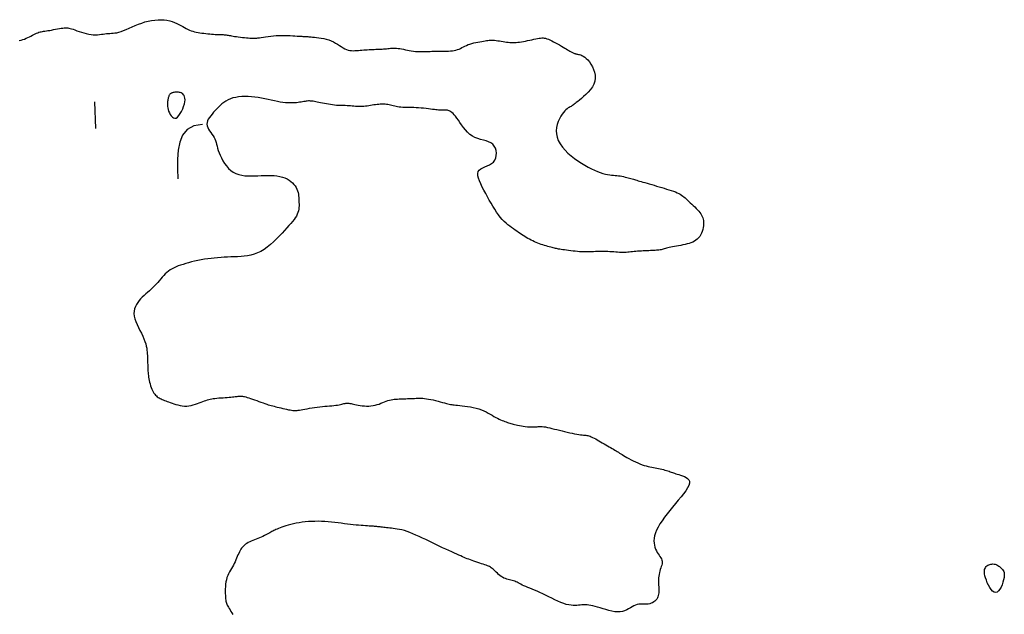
# Model space of a CAD drawing. Header units: millimetres. Extents: x 32690613 to 32693367, y 5343692 to 5344708.
# Tile 9 of 256: x 32692258 to 32692295, y 5343719 to 5343741. Entities that reach past the tile are written whole.
import ezdxf

# ---------------------------------------------------------------- set-up
doc = ezdxf.new("R2010")
doc.units = ezdxf.units.MM
doc.header["$LTSCALE"] = 20
doc.layers.add('02-DGM_HL_495.00', color=142, linetype='Continuous')

msp = doc.modelspace()

# ---------------------------------------------------------------- linework, layer by layer
at = {"layer": '02-DGM_HL_495.00', "elevation": 495, "flags": 128}
for points in [[(32692258.341, 5343740.645), (32692258.41, 5343740.659), (32692258.476, 5343740.677), (32692258.54, 5343740.7), (32692258.602, 5343740.725), (32692258.663, 5343740.752), (32692258.722, 5343740.78), (32692258.779, 5343740.809), (32692258.835, 5343740.838), (32692258.888, 5343740.866), (32692258.94, 5343740.892), (32692258.989, 5343740.915), (32692259.036, 5343740.935), (32692259.08, 5343740.951), (32692259.124, 5343740.964), (32692259.167, 5343740.974), (32692259.21, 5343740.982), (32692259.256, 5343740.99), (32692259.306, 5343740.997), (32692259.359, 5343741.004), (32692259.418, 5343741.013), (32692259.483, 5343741.024), (32692259.553, 5343741.036), (32692259.626, 5343741.05), (32692259.7, 5343741.063), (32692259.774, 5343741.077), (32692259.845, 5343741.089), (32692259.912, 5343741.1), (32692259.972, 5343741.109), (32692260.025, 5343741.115), (32692260.073, 5343741.118), (32692260.117, 5343741.118), (32692260.16, 5343741.115), (32692260.203, 5343741.108), (32692260.249, 5343741.097), (32692260.301, 5343741.082), (32692260.36, 5343741.062), (32692260.428, 5343741.038), (32692260.504, 5343741.011), (32692260.586, 5343740.982), (32692260.672, 5343740.954), (32692260.762, 5343740.926), (32692260.852, 5343740.901), (32692260.942, 5343740.881), (32692261.03, 5343740.867), (32692261.114, 5343740.859), (32692261.195, 5343740.858), (32692261.272, 5343740.861), (32692261.346, 5343740.868), (32692261.417, 5343740.877), (32692261.486, 5343740.887), (32692261.551, 5343740.896), (32692261.615, 5343740.903), (32692261.676, 5343740.908), (32692261.737, 5343740.911), (32692261.798, 5343740.914), (32692261.861, 5343740.918), (32692261.928, 5343740.925), (32692261.999, 5343740.937), (32692262.076, 5343740.956), (32692262.16, 5343740.981), (32692262.252, 5343741.016), (32692262.352, 5343741.058), (32692262.458, 5343741.104), (32692262.57, 5343741.154), (32692262.686, 5343741.204), (32692262.806, 5343741.253), (32692262.928, 5343741.298), (32692263.051, 5343741.338), (32692263.175, 5343741.37), (32692263.298, 5343741.395), (32692263.42, 5343741.411), (32692263.539, 5343741.421), (32692263.655, 5343741.422), (32692263.767, 5343741.417), (32692263.875, 5343741.404), (32692263.976, 5343741.383), (32692264.071, 5343741.356), (32692264.16, 5343741.323), (32692264.243, 5343741.286), (32692264.322, 5343741.246), (32692264.396, 5343741.205), (32692264.467, 5343741.164), (32692264.534, 5343741.125), (32692264.599, 5343741.09), (32692264.662, 5343741.059), (32692264.724, 5343741.033), (32692264.785, 5343741.01), (32692264.846, 5343740.99), (32692264.908, 5343740.974), (32692264.972, 5343740.959), (32692265.037, 5343740.947), (32692265.106, 5343740.935), (32692265.177, 5343740.924), (32692265.251, 5343740.914), (32692265.326, 5343740.905), (32692265.401, 5343740.896), (32692265.476, 5343740.889), (32692265.548, 5343740.882), (32692265.617, 5343740.877), (32692265.683, 5343740.873), (32692265.743, 5343740.87), (32692265.798, 5343740.868), (32692265.849, 5343740.867), (32692265.897, 5343740.866), (32692265.941, 5343740.864), (32692265.982, 5343740.863), (32692266.021, 5343740.861), (32692266.058, 5343740.858), (32692266.095, 5343740.853), (32692266.131, 5343740.848), (32692266.168, 5343740.841), (32692266.207, 5343740.833), (32692266.25, 5343740.825), (32692266.297, 5343740.816), (32692266.349, 5343740.807), (32692266.408, 5343740.798), (32692266.475, 5343740.788), (32692266.547, 5343740.779), (32692266.622, 5343740.77), (32692266.699, 5343740.761), (32692266.775, 5343740.753), (32692266.848, 5343740.746), (32692266.916, 5343740.74), (32692266.977, 5343740.735), (32692267.028, 5343740.731), (32692267.073, 5343740.728), (32692267.113, 5343740.728), (32692267.152, 5343740.728), (32692267.191, 5343740.731), (32692267.234, 5343740.735), (32692267.282, 5343740.741), (32692267.339, 5343740.749), (32692267.407, 5343740.759), (32692267.484, 5343740.77), (32692267.57, 5343740.783), (32692267.662, 5343740.795), (32692267.76, 5343740.807), (32692267.863, 5343740.817), (32692267.968, 5343740.826), (32692268.075, 5343740.831), (32692268.182, 5343740.834), (32692268.287, 5343740.834), (32692268.39, 5343740.831), (32692268.489, 5343740.827), (32692268.582, 5343740.822), (32692268.669, 5343740.817), (32692268.746, 5343740.811), (32692268.814, 5343740.807), (32692268.872, 5343740.803), (32692268.919, 5343740.8), (32692268.958, 5343740.798), (32692268.99, 5343740.797), (32692269.016, 5343740.797), (32692269.038, 5343740.796), (32692269.057, 5343740.796), (32692269.074, 5343740.796), (32692269.091, 5343740.795), (32692269.109, 5343740.794), (32692269.13, 5343740.793), (32692269.155, 5343740.79), (32692269.186, 5343740.787), (32692269.224, 5343740.784), (32692269.271, 5343740.779), (32692269.328, 5343740.773), (32692269.396, 5343740.766), (32692269.474, 5343740.757), (32692269.56, 5343740.745), (32692269.65, 5343740.731), (32692269.744, 5343740.713), (32692269.839, 5343740.69), (32692269.932, 5343740.663), (32692270.022, 5343740.63), (32692270.106, 5343740.592), (32692270.186, 5343740.549), (32692270.262, 5343740.504), (32692270.333, 5343740.459), (32692270.402, 5343740.414), (32692270.469, 5343740.373), (32692270.533, 5343740.337), (32692270.597, 5343740.308), (32692270.661, 5343740.286), (32692270.724, 5343740.273), (32692270.787, 5343740.265), (32692270.85, 5343740.263), (32692270.914, 5343740.265), (32692270.978, 5343740.269), (32692271.043, 5343740.275), (32692271.108, 5343740.281), (32692271.174, 5343740.287), (32692271.241, 5343740.292), (32692271.308, 5343740.296), (32692271.375, 5343740.3), (32692271.441, 5343740.303), (32692271.507, 5343740.306), (32692271.572, 5343740.309), (32692271.635, 5343740.311), (32692271.697, 5343740.314), (32692271.757, 5343740.316), (32692271.815, 5343740.319), (32692271.872, 5343740.321), (32692271.928, 5343740.324), (32692271.983, 5343740.328), (32692272.037, 5343740.332), (32692272.09, 5343740.336), (32692272.142, 5343740.341), (32692272.194, 5343740.347), (32692272.247, 5343740.351), (32692272.3, 5343740.355), (32692272.354, 5343740.357), (32692272.411, 5343740.358), (32692272.469, 5343740.355), (32692272.53, 5343740.35), (32692272.595, 5343740.341), (32692272.662, 5343740.329), (32692272.732, 5343740.315), (32692272.803, 5343740.3), (32692272.877, 5343740.285), (32692272.951, 5343740.27), (32692273.026, 5343740.257), (32692273.102, 5343740.246), (32692273.177, 5343740.238), (32692273.252, 5343740.233), (32692273.326, 5343740.23), (32692273.398, 5343740.229), (32692273.469, 5343740.229), (32692273.538, 5343740.23), (32692273.605, 5343740.232), (32692273.669, 5343740.235), (32692273.73, 5343740.237), (32692273.789, 5343740.239), (32692273.846, 5343740.241), (32692273.903, 5343740.243), (32692273.96, 5343740.245), (32692274.019, 5343740.246), (32692274.079, 5343740.246), (32692274.143, 5343740.246), (32692274.21, 5343740.246), (32692274.279, 5343740.246), (32692274.351, 5343740.246), (32692274.423, 5343740.249), (32692274.495, 5343740.253), (32692274.565, 5343740.259), (32692274.632, 5343740.27), (32692274.697, 5343740.284), (32692274.756, 5343740.303), (32692274.813, 5343740.325), (32692274.867, 5343740.35), (32692274.921, 5343740.378), (32692274.975, 5343740.406), (32692275.031, 5343740.435), (32692275.09, 5343740.462), (32692275.153, 5343740.488), (32692275.222, 5343740.512), (32692275.295, 5343740.533), (32692275.37, 5343740.552), (32692275.446, 5343740.569), (32692275.522, 5343740.585), (32692275.596, 5343740.598), (32692275.667, 5343740.61), (32692275.732, 5343740.621), (32692275.791, 5343740.631), (32692275.845, 5343740.639), (32692275.895, 5343740.646), (32692275.943, 5343740.651), (32692275.99, 5343740.654), (32692276.037, 5343740.656), (32692276.087, 5343740.654), (32692276.14, 5343740.651), (32692276.198, 5343740.645), (32692276.26, 5343740.636), (32692276.325, 5343740.626), (32692276.392, 5343740.616), (32692276.46, 5343740.605), (32692276.527, 5343740.594), (32692276.594, 5343740.585), (32692276.658, 5343740.577), (32692276.719, 5343740.571), (32692276.779, 5343740.568), (32692276.837, 5343740.566), (32692276.895, 5343740.567), (32692276.954, 5343740.571), (32692277.016, 5343740.577), (32692277.08, 5343740.585), (32692277.149, 5343740.596), (32692277.223, 5343740.609), (32692277.301, 5343740.625), (32692277.38, 5343740.641), (32692277.461, 5343740.658), (32692277.54, 5343740.675), (32692277.616, 5343740.692), (32692277.688, 5343740.707), (32692277.753, 5343740.72), (32692277.812, 5343740.73), (32692277.864, 5343740.737), (32692277.913, 5343740.741), (32692277.959, 5343740.741), (32692278.005, 5343740.736), (32692278.052, 5343740.727), (32692278.102, 5343740.712), (32692278.157, 5343740.691), (32692278.219, 5343740.664), (32692278.286, 5343740.632), (32692278.356, 5343740.597), (32692278.428, 5343740.558), (32692278.502, 5343740.518), (32692278.574, 5343740.477), (32692278.645, 5343740.436), (32692278.711, 5343740.398), (32692278.772, 5343740.362), (32692278.829, 5343740.328), (32692278.88, 5343740.298), (32692278.926, 5343740.271), (32692278.968, 5343740.246), (32692279.006, 5343740.225), (32692279.039, 5343740.206), (32692279.068, 5343740.19), (32692279.093, 5343740.178), (32692279.116, 5343740.168), (32692279.137, 5343740.159), (32692279.157, 5343740.153), (32692279.178, 5343740.147), (32692279.2, 5343740.142), (32692279.225, 5343740.137), (32692279.255, 5343740.132), (32692279.289, 5343740.126), (32692279.327, 5343740.117), (32692279.37, 5343740.103), (32692279.417, 5343740.084), (32692279.467, 5343740.058), (32692279.52, 5343740.022), (32692279.576, 5343739.975), (32692279.635, 5343739.916), (32692279.694, 5343739.843), (32692279.753, 5343739.759), (32692279.807, 5343739.664), (32692279.854, 5343739.562), (32692279.89, 5343739.454), (32692279.912, 5343739.343), (32692279.916, 5343739.231), (32692279.901, 5343739.119), (32692279.863, 5343739.01), (32692279.806, 5343738.905), (32692279.734, 5343738.805), (32692279.653, 5343738.711), (32692279.567, 5343738.624), (32692279.479, 5343738.544), (32692279.396, 5343738.473), (32692279.321, 5343738.411), (32692279.258, 5343738.36), (32692279.205, 5343738.318), (32692279.162, 5343738.284), (32692279.126, 5343738.256), (32692279.094, 5343738.232), (32692279.065, 5343738.213), (32692279.037, 5343738.195), (32692279.008, 5343738.179), (32692278.976, 5343738.161), (32692278.941, 5343738.142), (32692278.902, 5343738.118), (32692278.861, 5343738.089), (32692278.818, 5343738.053), (32692278.772, 5343738.008), (32692278.724, 5343737.953), (32692278.674, 5343737.886), (32692278.623, 5343737.806), (32692278.573, 5343737.714), (32692278.528, 5343737.613), (32692278.491, 5343737.503), (32692278.465, 5343737.387), (32692278.452, 5343737.267), (32692278.457, 5343737.144), (32692278.482, 5343737.02), (32692278.529, 5343736.897), (32692278.597, 5343736.776), (32692278.682, 5343736.657), (32692278.782, 5343736.542), (32692278.893, 5343736.431), (32692279.013, 5343736.326), (32692279.139, 5343736.226), (32692279.267, 5343736.134), (32692279.395, 5343736.049), (32692279.522, 5343735.972), (32692279.647, 5343735.902), (32692279.768, 5343735.841), (32692279.885, 5343735.786), (32692279.998, 5343735.74), (32692280.103, 5343735.701), (32692280.202, 5343735.67), (32692280.293, 5343735.646), (32692280.377, 5343735.628), (32692280.455, 5343735.615), (32692280.528, 5343735.606), (32692280.597, 5343735.599), (32692280.663, 5343735.594), (32692280.727, 5343735.588), (32692280.79, 5343735.582), (32692280.852, 5343735.572), (32692280.915, 5343735.561), (32692280.976, 5343735.548), (32692281.036, 5343735.534), (32692281.095, 5343735.519), (32692281.15, 5343735.504), (32692281.203, 5343735.489), (32692281.252, 5343735.475), (32692281.298, 5343735.461), (32692281.341, 5343735.449), (32692281.384, 5343735.436), (32692281.426, 5343735.424), (32692281.471, 5343735.411), (32692281.519, 5343735.397), (32692281.572, 5343735.382), (32692281.632, 5343735.364), (32692281.699, 5343735.345), (32692281.773, 5343735.323), (32692281.853, 5343735.3), (32692281.938, 5343735.275), (32692282.027, 5343735.25), (32692282.118, 5343735.223), (32692282.212, 5343735.196), (32692282.307, 5343735.168), (32692282.402, 5343735.141), (32692282.495, 5343735.113), (32692282.587, 5343735.085), (32692282.676, 5343735.058), (32692282.761, 5343735.03), (32692282.841, 5343735.002), (32692282.915, 5343734.973), (32692282.983, 5343734.945), (32692283.043, 5343734.915), (32692283.096, 5343734.886), (32692283.145, 5343734.855), (32692283.191, 5343734.822), (32692283.234, 5343734.788), (32692283.278, 5343734.751), (32692283.322, 5343734.711), (32692283.369, 5343734.668), (32692283.419, 5343734.621), (32692283.473, 5343734.571), (32692283.528, 5343734.519), (32692283.583, 5343734.466), (32692283.638, 5343734.412), (32692283.692, 5343734.358), (32692283.742, 5343734.305), (32692283.788, 5343734.253), (32692283.829, 5343734.204), (32692283.865, 5343734.156), (32692283.895, 5343734.108), (32692283.921, 5343734.06), (32692283.941, 5343734.011), (32692283.956, 5343733.959), (32692283.966, 5343733.903), (32692283.971, 5343733.843), (32692283.971, 5343733.778), (32692283.966, 5343733.71), (32692283.955, 5343733.639), (32692283.94, 5343733.567), (32692283.919, 5343733.496), (32692283.893, 5343733.428), (32692283.862, 5343733.363), (32692283.825, 5343733.304), (32692283.783, 5343733.252), (32692283.735, 5343733.206), (32692283.683, 5343733.166), (32692283.626, 5343733.131), (32692283.564, 5343733.1), (32692283.498, 5343733.073), (32692283.427, 5343733.05), (32692283.353, 5343733.029), (32692283.276, 5343733.01), (32692283.196, 5343732.992), (32692283.115, 5343732.976), (32692283.035, 5343732.961), (32692282.956, 5343732.946), (32692282.88, 5343732.933), (32692282.809, 5343732.919), (32692282.744, 5343732.906), (32692282.685, 5343732.893), (32692282.633, 5343732.879), (32692282.585, 5343732.866), (32692282.541, 5343732.853), (32692282.5, 5343732.841), (32692282.46, 5343732.83), (32692282.421, 5343732.82), (32692282.382, 5343732.811), (32692282.341, 5343732.804), (32692282.298, 5343732.798), (32692282.252, 5343732.794), (32692282.205, 5343732.79), (32692282.154, 5343732.786), (32692282.101, 5343732.784), (32692282.044, 5343732.781), (32692281.983, 5343732.779), (32692281.919, 5343732.776), (32692281.852, 5343732.774), (32692281.782, 5343732.771), (32692281.711, 5343732.767), (32692281.64, 5343732.763), (32692281.57, 5343732.759), (32692281.5, 5343732.754), (32692281.433, 5343732.748), (32692281.369, 5343732.742), (32692281.307, 5343732.736), (32692281.247, 5343732.729), (32692281.188, 5343732.723), (32692281.13, 5343732.718), (32692281.071, 5343732.713), (32692281.011, 5343732.711), (32692280.949, 5343732.71), (32692280.886, 5343732.711), (32692280.82, 5343732.714), (32692280.752, 5343732.718), (32692280.682, 5343732.723), (32692280.61, 5343732.729), (32692280.536, 5343732.734), (32692280.461, 5343732.739), (32692280.384, 5343732.742), (32692280.306, 5343732.744), (32692280.227, 5343732.745), (32692280.149, 5343732.745), (32692280.071, 5343732.744), (32692279.996, 5343732.742), (32692279.923, 5343732.74), (32692279.854, 5343732.737), (32692279.789, 5343732.735), (32692279.729, 5343732.732), (32692279.672, 5343732.731), (32692279.618, 5343732.729), (32692279.564, 5343732.729), (32692279.509, 5343732.729), (32692279.451, 5343732.731), (32692279.389, 5343732.734), (32692279.322, 5343732.739), (32692279.247, 5343732.745), (32692279.167, 5343732.753), (32692279.085, 5343732.762), (32692279.001, 5343732.772), (32692278.918, 5343732.782), (32692278.838, 5343732.793), (32692278.763, 5343732.803), (32692278.696, 5343732.813), (32692278.638, 5343732.822), (32692278.587, 5343732.83), (32692278.542, 5343732.839), (32692278.501, 5343732.847), (32692278.462, 5343732.855), (32692278.424, 5343732.864), (32692278.385, 5343732.873), (32692278.343, 5343732.883), (32692278.297, 5343732.895), (32692278.246, 5343732.907), (32692278.192, 5343732.921), (32692278.135, 5343732.936), (32692278.075, 5343732.953), (32692278.014, 5343732.971), (32692277.951, 5343732.991), (32692277.888, 5343733.012), (32692277.824, 5343733.035), (32692277.761, 5343733.059), (32692277.698, 5343733.085), (32692277.635, 5343733.113), (32692277.573, 5343733.142), (32692277.511, 5343733.172), (32692277.45, 5343733.204), (32692277.39, 5343733.237), (32692277.331, 5343733.271), (32692277.273, 5343733.306), (32692277.215, 5343733.342), (32692277.157, 5343733.38), (32692277.098, 5343733.419), (32692277.038, 5343733.46), (32692276.977, 5343733.502), (32692276.914, 5343733.546), (32692276.848, 5343733.591), (32692276.781, 5343733.639), (32692276.712, 5343733.69), (32692276.642, 5343733.746), (32692276.572, 5343733.807), (32692276.5, 5343733.874), (32692276.429, 5343733.948), (32692276.359, 5343734.03), (32692276.289, 5343734.121), (32692276.219, 5343734.22), (32692276.15, 5343734.326), (32692276.082, 5343734.437), (32692276.014, 5343734.552), (32692275.947, 5343734.671), (32692275.879, 5343734.792), (32692275.812, 5343734.915), (32692275.745, 5343735.037), (32692275.681, 5343735.157), (32692275.623, 5343735.274), (32692275.574, 5343735.385), (32692275.538, 5343735.489), (32692275.516, 5343735.583), (32692275.512, 5343735.667), (32692275.529, 5343735.737), (32692275.569, 5343735.794), (32692275.628, 5343735.84), (32692275.701, 5343735.879), (32692275.783, 5343735.914), (32692275.869, 5343735.949), (32692275.954, 5343735.989), (32692276.032, 5343736.035), (32692276.099, 5343736.093), (32692276.151, 5343736.165), (32692276.187, 5343736.248), (32692276.207, 5343736.338), (32692276.211, 5343736.431), (32692276.2, 5343736.524), (32692276.173, 5343736.612), (32692276.131, 5343736.692), (32692276.073, 5343736.759), (32692276.001, 5343736.812), (32692275.917, 5343736.852), (32692275.824, 5343736.885), (32692275.723, 5343736.913), (32692275.619, 5343736.94), (32692275.514, 5343736.972), (32692275.41, 5343737.012), (32692275.311, 5343737.063), (32692275.218, 5343737.129), (32692275.132, 5343737.208), (32692275.053, 5343737.295), (32692274.979, 5343737.388), (32692274.911, 5343737.483), (32692274.848, 5343737.575), (32692274.789, 5343737.663), (32692274.734, 5343737.741), (32692274.683, 5343737.808), (32692274.635, 5343737.864), (32692274.59, 5343737.91), (32692274.549, 5343737.946), (32692274.51, 5343737.974), (32692274.473, 5343737.996), (32692274.439, 5343738.012), (32692274.406, 5343738.023), (32692274.375, 5343738.031), (32692274.346, 5343738.035), (32692274.318, 5343738.037), (32692274.291, 5343738.037), (32692274.265, 5343738.036), (32692274.239, 5343738.035), (32692274.214, 5343738.033), (32692274.189, 5343738.031), (32692274.164, 5343738.031), (32692274.137, 5343738.031), (32692274.108, 5343738.033), (32692274.076, 5343738.036), (32692274.039, 5343738.04), (32692273.996, 5343738.045), (32692273.946, 5343738.051), (32692273.888, 5343738.058), (32692273.82, 5343738.067), (32692273.745, 5343738.076), (32692273.663, 5343738.086), (32692273.576, 5343738.096), (32692273.486, 5343738.105), (32692273.393, 5343738.113), (32692273.299, 5343738.121), (32692273.207, 5343738.126), (32692273.116, 5343738.13), (32692273.028, 5343738.133), (32692272.942, 5343738.134), (32692272.86, 5343738.136), (32692272.782, 5343738.138), (32692272.707, 5343738.14), (32692272.637, 5343738.145), (32692272.572, 5343738.152), (32692272.511, 5343738.161), (32692272.455, 5343738.172), (32692272.402, 5343738.185), (32692272.351, 5343738.199), (32692272.301, 5343738.212), (32692272.252, 5343738.225), (32692272.202, 5343738.237), (32692272.151, 5343738.246), (32692272.097, 5343738.253), (32692272.042, 5343738.258), (32692271.984, 5343738.26), (32692271.925, 5343738.26), (32692271.864, 5343738.257), (32692271.803, 5343738.253), (32692271.741, 5343738.247), (32692271.679, 5343738.239), (32692271.617, 5343738.23), (32692271.554, 5343738.219), (32692271.492, 5343738.209), (32692271.43, 5343738.198), (32692271.368, 5343738.188), (32692271.306, 5343738.18), (32692271.244, 5343738.173), (32692271.181, 5343738.17), (32692271.119, 5343738.169), (32692271.056, 5343738.17), (32692270.993, 5343738.174), (32692270.931, 5343738.179), (32692270.868, 5343738.184), (32692270.805, 5343738.19), (32692270.742, 5343738.195), (32692270.68, 5343738.2), (32692270.617, 5343738.203), (32692270.554, 5343738.205), (32692270.49, 5343738.207), (32692270.426, 5343738.208), (32692270.36, 5343738.21), (32692270.292, 5343738.213), (32692270.222, 5343738.217), (32692270.15, 5343738.224), (32692270.076, 5343738.233), (32692270, 5343738.243), (32692269.923, 5343738.256), (32692269.846, 5343738.269), (32692269.771, 5343738.283), (32692269.698, 5343738.298), (32692269.628, 5343738.312), (32692269.563, 5343738.326), (32692269.502, 5343738.339), (32692269.446, 5343738.35), (32692269.394, 5343738.36), (32692269.346, 5343738.368), (32692269.3, 5343738.374), (32692269.256, 5343738.378), (32692269.213, 5343738.38), (32692269.171, 5343738.38), (32692269.13, 5343738.377), (32692269.087, 5343738.372), (32692269.044, 5343738.366), (32692268.999, 5343738.358), (32692268.951, 5343738.349), (32692268.899, 5343738.34), (32692268.844, 5343738.331), (32692268.784, 5343738.323), (32692268.72, 5343738.316), (32692268.649, 5343738.311), (32692268.574, 5343738.308), (32692268.493, 5343738.307), (32692268.407, 5343738.309), (32692268.316, 5343738.315), (32692268.219, 5343738.325), (32692268.117, 5343738.339), (32692268.009, 5343738.358), (32692267.897, 5343738.381), (32692267.781, 5343738.406), (32692267.661, 5343738.432), (32692267.539, 5343738.459), (32692267.415, 5343738.484), (32692267.29, 5343738.506), (32692267.164, 5343738.524), (32692267.039, 5343738.537), (32692266.915, 5343738.545), (32692266.792, 5343738.547), (32692266.674, 5343738.543), (32692266.559, 5343738.533), (32692266.449, 5343738.516), (32692266.346, 5343738.492), (32692266.249, 5343738.461), (32692266.161, 5343738.422), (32692266.079, 5343738.377), (32692266.004, 5343738.326), (32692265.934, 5343738.271), (32692265.867, 5343738.212), (32692265.804, 5343738.15), (32692265.743, 5343738.086), (32692265.683, 5343738.021), (32692265.623, 5343737.957), (32692265.565, 5343737.892), (32692265.511, 5343737.827), (32692265.464, 5343737.763), (32692265.423, 5343737.699), (32692265.393, 5343737.635), (32692265.374, 5343737.572), (32692265.369, 5343737.509), (32692265.379, 5343737.447), (32692265.401, 5343737.385), (32692265.434, 5343737.324), (32692265.473, 5343737.263), (32692265.516, 5343737.202), (32692265.559, 5343737.141), (32692265.601, 5343737.08), (32692265.639, 5343737.019), (32692265.669, 5343736.957), (32692265.693, 5343736.895), (32692265.713, 5343736.83), (32692265.732, 5343736.762), (32692265.751, 5343736.69), (32692265.772, 5343736.614), (32692265.797, 5343736.531), (32692265.828, 5343736.443), (32692265.867, 5343736.347), (32692265.914, 5343736.247), (32692265.968, 5343736.145), (32692266.031, 5343736.044), (32692266.101, 5343735.947), (32692266.179, 5343735.858), (32692266.264, 5343735.779), (32692266.357, 5343735.713), (32692266.456, 5343735.661), (32692266.562, 5343735.624), (32692266.673, 5343735.599), (32692266.789, 5343735.584), (32692266.909, 5343735.576), (32692267.031, 5343735.575), (32692267.154, 5343735.577), (32692267.279, 5343735.582), (32692267.404, 5343735.587), (32692267.528, 5343735.59), (32692267.65, 5343735.592), (32692267.769, 5343735.591), (32692267.884, 5343735.585), (32692267.995, 5343735.575), (32692268.1, 5343735.558), (32692268.198, 5343735.534), (32692268.29, 5343735.503), (32692268.373, 5343735.464), (32692268.449, 5343735.42), (32692268.518, 5343735.37), (32692268.578, 5343735.316), (32692268.631, 5343735.258), (32692268.677, 5343735.199), (32692268.714, 5343735.138), (32692268.744, 5343735.076), (32692268.767, 5343735.015), (32692268.785, 5343734.953), (32692268.797, 5343734.891), (32692268.805, 5343734.828), (32692268.811, 5343734.766), (32692268.814, 5343734.704), (32692268.817, 5343734.641), (32692268.819, 5343734.579), (32692268.821, 5343734.516), (32692268.82, 5343734.454), (32692268.816, 5343734.391), (32692268.809, 5343734.328), (32692268.797, 5343734.265), (32692268.778, 5343734.202), (32692268.753, 5343734.138), (32692268.721, 5343734.074), (32692268.68, 5343734.009), (32692268.632, 5343733.942), (32692268.576, 5343733.871), (32692268.513, 5343733.796), (32692268.441, 5343733.716), (32692268.363, 5343733.629), (32692268.277, 5343733.536), (32692268.183, 5343733.435), (32692268.083, 5343733.329), (32692267.977, 5343733.221), (32692267.866, 5343733.113), (32692267.751, 5343733.01), (32692267.632, 5343732.913), (32692267.512, 5343732.825), (32692267.39, 5343732.751), (32692267.267, 5343732.691), (32692267.144, 5343732.645), (32692267.02, 5343732.61), (32692266.896, 5343732.585), (32692266.771, 5343732.569), (32692266.647, 5343732.558), (32692266.522, 5343732.55), (32692266.397, 5343732.545), (32692266.272, 5343732.54), (32692266.147, 5343732.535), (32692266.022, 5343732.529), (32692265.898, 5343732.521), (32692265.773, 5343732.513), (32692265.648, 5343732.502), (32692265.524, 5343732.489), (32692265.399, 5343732.473), (32692265.275, 5343732.454), (32692265.152, 5343732.432), (32692265.03, 5343732.408), (32692264.911, 5343732.382), (32692264.796, 5343732.355), (32692264.684, 5343732.326), (32692264.578, 5343732.296), (32692264.478, 5343732.265), (32692264.384, 5343732.234), (32692264.296, 5343732.203), (32692264.214, 5343732.17), (32692264.138, 5343732.135), (32692264.065, 5343732.097), (32692263.997, 5343732.055), (32692263.932, 5343732.01), (32692263.87, 5343731.96), (32692263.811, 5343731.905), (32692263.753, 5343731.846), (32692263.697, 5343731.784), (32692263.641, 5343731.719), (32692263.585, 5343731.653), (32692263.528, 5343731.586), (32692263.469, 5343731.521), (32692263.409, 5343731.456), (32692263.346, 5343731.394), (32692263.28, 5343731.334), (32692263.214, 5343731.275), (32692263.147, 5343731.217), (32692263.08, 5343731.158), (32692263.015, 5343731.098), (32692262.951, 5343731.037), (32692262.889, 5343730.974), (32692262.831, 5343730.907), (32692262.778, 5343730.837), (32692262.731, 5343730.764), (32692262.692, 5343730.687), (32692262.662, 5343730.605), (32692262.644, 5343730.518), (32692262.639, 5343730.427), (32692262.647, 5343730.33), (32692262.671, 5343730.228), (32692262.708, 5343730.122), (32692262.754, 5343730.013), (32692262.806, 5343729.903), (32692262.861, 5343729.793), (32692262.917, 5343729.684), (32692262.969, 5343729.579), (32692263.014, 5343729.477), (32692263.051, 5343729.382), (32692263.079, 5343729.292), (32692263.1, 5343729.207), (32692263.116, 5343729.127), (32692263.126, 5343729.051), (32692263.132, 5343728.98), (32692263.136, 5343728.913), (32692263.139, 5343728.848), (32692263.141, 5343728.787), (32692263.144, 5343728.729), (32692263.146, 5343728.673), (32692263.148, 5343728.619), (32692263.15, 5343728.567), (32692263.152, 5343728.516), (32692263.154, 5343728.465), (32692263.156, 5343728.415), (32692263.158, 5343728.365), (32692263.16, 5343728.315), (32692263.163, 5343728.264), (32692263.167, 5343728.212), (32692263.172, 5343728.158), (32692263.179, 5343728.102), (32692263.187, 5343728.044), (32692263.198, 5343727.983), (32692263.211, 5343727.92), (32692263.226, 5343727.855), (32692263.244, 5343727.789), (32692263.263, 5343727.723), (32692263.285, 5343727.659), (32692263.308, 5343727.598), (32692263.333, 5343727.541), (32692263.359, 5343727.489), (32692263.386, 5343727.443), (32692263.415, 5343727.403), (32692263.446, 5343727.368), (32692263.477, 5343727.337), (32692263.51, 5343727.31), (32692263.544, 5343727.285), (32692263.579, 5343727.264), (32692263.616, 5343727.244), (32692263.654, 5343727.225), (32692263.694, 5343727.207), (32692263.736, 5343727.189), (32692263.78, 5343727.171), (32692263.828, 5343727.153), (32692263.88, 5343727.134), (32692263.936, 5343727.113), (32692263.997, 5343727.092), (32692264.063, 5343727.068), (32692264.134, 5343727.045), (32692264.208, 5343727.021), (32692264.286, 5343727), (32692264.366, 5343726.982), (32692264.448, 5343726.969), (32692264.53, 5343726.961), (32692264.614, 5343726.96), (32692264.697, 5343726.967), (32692264.779, 5343726.981), (32692264.859, 5343727.001), (32692264.938, 5343727.025), (32692265.014, 5343727.051), (32692265.086, 5343727.078), (32692265.155, 5343727.106), (32692265.219, 5343727.131), (32692265.278, 5343727.154), (32692265.334, 5343727.174), (32692265.387, 5343727.191), (32692265.44, 5343727.206), (32692265.493, 5343727.22), (32692265.549, 5343727.231), (32692265.608, 5343727.241), (32692265.673, 5343727.249), (32692265.743, 5343727.256), (32692265.818, 5343727.263), (32692265.897, 5343727.269), (32692265.976, 5343727.274), (32692266.054, 5343727.279), (32692266.131, 5343727.284), (32692266.203, 5343727.289), (32692266.269, 5343727.294), (32692266.327, 5343727.3), (32692266.379, 5343727.306), (32692266.425, 5343727.312), (32692266.466, 5343727.318), (32692266.503, 5343727.323), (32692266.537, 5343727.327), (32692266.569, 5343727.33), (32692266.601, 5343727.332), (32692266.632, 5343727.333), (32692266.665, 5343727.331), (32692266.699, 5343727.328), (32692266.737, 5343727.322), (32692266.778, 5343727.313), (32692266.825, 5343727.301), (32692266.877, 5343727.286), (32692266.937, 5343727.267), (32692267.004, 5343727.244), (32692267.077, 5343727.219), (32692267.155, 5343727.191), (32692267.235, 5343727.162), (32692267.315, 5343727.133), (32692267.395, 5343727.104), (32692267.471, 5343727.077), (32692267.543, 5343727.052), (32692267.609, 5343727.03), (32692267.669, 5343727.011), (32692267.726, 5343726.994), (32692267.78, 5343726.979), (32692267.834, 5343726.964), (32692267.889, 5343726.95), (32692267.946, 5343726.936), (32692268.007, 5343726.921), (32692268.072, 5343726.905), (32692268.141, 5343726.889), (32692268.212, 5343726.872), (32692268.284, 5343726.855), (32692268.354, 5343726.839), (32692268.421, 5343726.825), (32692268.483, 5343726.813), (32692268.54, 5343726.803), (32692268.588, 5343726.796), (32692268.632, 5343726.792), (32692268.671, 5343726.791), (32692268.71, 5343726.792), (32692268.75, 5343726.796), (32692268.794, 5343726.802), (32692268.843, 5343726.811), (32692268.9, 5343726.821), (32692268.967, 5343726.833), (32692269.043, 5343726.847), (32692269.126, 5343726.862), (32692269.215, 5343726.877), (32692269.309, 5343726.892), (32692269.405, 5343726.906), (32692269.502, 5343726.92), (32692269.599, 5343726.932), (32692269.694, 5343726.942), (32692269.787, 5343726.951), (32692269.877, 5343726.959), (32692269.963, 5343726.966), (32692270.045, 5343726.973), (32692270.122, 5343726.98), (32692270.194, 5343726.988), (32692270.26, 5343726.996), (32692270.318, 5343727.007), (32692270.371, 5343727.018), (32692270.419, 5343727.029), (32692270.463, 5343727.04), (32692270.504, 5343727.05), (32692270.542, 5343727.058), (32692270.578, 5343727.064), (32692270.614, 5343727.068), (32692270.65, 5343727.067), (32692270.687, 5343727.064), (32692270.726, 5343727.058), (32692270.767, 5343727.05), (32692270.811, 5343727.04), (32692270.86, 5343727.029), (32692270.914, 5343727.017), (32692270.974, 5343727.005), (32692271.04, 5343726.993), (32692271.112, 5343726.982), (32692271.188, 5343726.972), (32692271.267, 5343726.965), (32692271.348, 5343726.962), (32692271.43, 5343726.962), (32692271.512, 5343726.966), (32692271.592, 5343726.977), (32692271.67, 5343726.992), (32692271.745, 5343727.013), (32692271.817, 5343727.037), (32692271.887, 5343727.063), (32692271.956, 5343727.09), (32692272.022, 5343727.117), (32692272.086, 5343727.142), (32692272.149, 5343727.164), (32692272.21, 5343727.181), (32692272.27, 5343727.195), (32692272.329, 5343727.206), (32692272.388, 5343727.214), (32692272.447, 5343727.219), (32692272.506, 5343727.223), (32692272.566, 5343727.226), (32692272.628, 5343727.229), (32692272.691, 5343727.231), (32692272.756, 5343727.234), (32692272.821, 5343727.236), (32692272.887, 5343727.239), (32692272.953, 5343727.241), (32692273.018, 5343727.244), (32692273.083, 5343727.247), (32692273.146, 5343727.249), (32692273.208, 5343727.251), (32692273.269, 5343727.253), (32692273.33, 5343727.254), (32692273.393, 5343727.253), (32692273.457, 5343727.25), (32692273.525, 5343727.244), (32692273.598, 5343727.236), (32692273.675, 5343727.223), (32692273.758, 5343727.207), (32692273.846, 5343727.188), (32692273.935, 5343727.167), (32692274.025, 5343727.144), (32692274.112, 5343727.121), (32692274.195, 5343727.099), (32692274.271, 5343727.078), (32692274.34, 5343727.06), (32692274.398, 5343727.045), (32692274.449, 5343727.034), (32692274.495, 5343727.024), (32692274.539, 5343727.016), (32692274.585, 5343727.01), (32692274.635, 5343727.004), (32692274.692, 5343726.997), (32692274.759, 5343726.99), (32692274.839, 5343726.982), (32692274.929, 5343726.972), (32692275.027, 5343726.96), (32692275.131, 5343726.945), (32692275.238, 5343726.927), (32692275.346, 5343726.906), (32692275.453, 5343726.88), (32692275.555, 5343726.851), (32692275.651, 5343726.817), (32692275.742, 5343726.779), (32692275.827, 5343726.739), (32692275.906, 5343726.697), (32692275.982, 5343726.655), (32692276.053, 5343726.614), (32692276.122, 5343726.574), (32692276.187, 5343726.537), (32692276.249, 5343726.504), (32692276.31, 5343726.474), (32692276.368, 5343726.448), (32692276.423, 5343726.424), (32692276.477, 5343726.403), (32692276.528, 5343726.384), (32692276.577, 5343726.366), (32692276.623, 5343726.349), (32692276.667, 5343726.333), (32692276.711, 5343726.318), (32692276.754, 5343726.304), (32692276.798, 5343726.29), (32692276.845, 5343726.277), (32692276.894, 5343726.264), (32692276.949, 5343726.252), (32692277.008, 5343726.24), (32692277.075, 5343726.228), (32692277.146, 5343726.216), (32692277.22, 5343726.205), (32692277.295, 5343726.196), (32692277.371, 5343726.188), (32692277.444, 5343726.182), (32692277.513, 5343726.178), (32692277.577, 5343726.177), (32692277.634, 5343726.179), (32692277.685, 5343726.182), (32692277.733, 5343726.186), (32692277.78, 5343726.19), (32692277.826, 5343726.193), (32692277.875, 5343726.195), (32692277.928, 5343726.193), (32692277.987, 5343726.187), (32692278.054, 5343726.177), (32692278.128, 5343726.162), (32692278.208, 5343726.145), (32692278.293, 5343726.124), (32692278.383, 5343726.101), (32692278.476, 5343726.077), (32692278.572, 5343726.052), (32692278.669, 5343726.028), (32692278.767, 5343726.004), (32692278.865, 5343725.981), (32692278.961, 5343725.96), (32692279.053, 5343725.94), (32692279.141, 5343725.923), (32692279.224, 5343725.907), (32692279.3, 5343725.895), (32692279.367, 5343725.885), (32692279.425, 5343725.879), (32692279.476, 5343725.874), (32692279.521, 5343725.871), (32692279.562, 5343725.868), (32692279.6, 5343725.863), (32692279.638, 5343725.857), (32692279.677, 5343725.847), (32692279.719, 5343725.832), (32692279.766, 5343725.813), (32692279.817, 5343725.788), (32692279.872, 5343725.76), (32692279.93, 5343725.728), (32692279.99, 5343725.694), (32692280.052, 5343725.658), (32692280.115, 5343725.621), (32692280.179, 5343725.583), (32692280.243, 5343725.547), (32692280.307, 5343725.51), (32692280.369, 5343725.475), (32692280.43, 5343725.44), (32692280.489, 5343725.407), (32692280.545, 5343725.374), (32692280.599, 5343725.343), (32692280.649, 5343725.313), (32692280.695, 5343725.284), (32692280.739, 5343725.256), (32692280.782, 5343725.228), (32692280.825, 5343725.2), (32692280.87, 5343725.171), (32692280.919, 5343725.141), (32692280.973, 5343725.108), (32692281.033, 5343725.073), (32692281.101, 5343725.035), (32692281.175, 5343724.994), (32692281.254, 5343724.953), (32692281.337, 5343724.911), (32692281.421, 5343724.871), (32692281.506, 5343724.832), (32692281.59, 5343724.797), (32692281.671, 5343724.766), (32692281.748, 5343724.741), (32692281.822, 5343724.72), (32692281.892, 5343724.702), (32692281.96, 5343724.688), (32692282.027, 5343724.675), (32692282.091, 5343724.664), (32692282.155, 5343724.653), (32692282.218, 5343724.641), (32692282.281, 5343724.628), (32692282.343, 5343724.613), (32692282.405, 5343724.598), (32692282.464, 5343724.582), (32692282.522, 5343724.566), (32692282.577, 5343724.549), (32692282.629, 5343724.533), (32692282.677, 5343724.517), (32692282.72, 5343724.502), (32692282.762, 5343724.487), (32692282.802, 5343724.472), (32692282.842, 5343724.458), (32692282.885, 5343724.443), (32692282.932, 5343724.427), (32692282.984, 5343724.41), (32692283.043, 5343724.393), (32692283.11, 5343724.373), (32692283.181, 5343724.351), (32692283.252, 5343724.324), (32692283.318, 5343724.292), (32692283.375, 5343724.252), (32692283.418, 5343724.204), (32692283.442, 5343724.145), (32692283.444, 5343724.075), (32692283.421, 5343723.991), (32692283.373, 5343723.897), (32692283.306, 5343723.792), (32692283.223, 5343723.679), (32692283.128, 5343723.56), (32692283.025, 5343723.435), (32692282.917, 5343723.308), (32692282.809, 5343723.179), (32692282.703, 5343723.05), (32692282.602, 5343722.921), (32692282.506, 5343722.795), (32692282.418, 5343722.67), (32692282.339, 5343722.548), (32692282.27, 5343722.431), (32692282.213, 5343722.317), (32692282.168, 5343722.209), (32692282.138, 5343722.106), (32692282.12, 5343722.009), (32692282.114, 5343721.917), (32692282.118, 5343721.831), (32692282.13, 5343721.751), (32692282.15, 5343721.676), (32692282.175, 5343721.607), (32692282.205, 5343721.543), (32692282.238, 5343721.484), (32692282.272, 5343721.43), (32692282.306, 5343721.379), (32692282.339, 5343721.331), (32692282.368, 5343721.285), (32692282.392, 5343721.241), (32692282.41, 5343721.196), (32692282.421, 5343721.151), (32692282.422, 5343721.105), (32692282.416, 5343721.057), (32692282.404, 5343721.007), (32692282.388, 5343720.955), (32692282.369, 5343720.901), (32692282.35, 5343720.845), (32692282.331, 5343720.786), (32692282.315, 5343720.724), (32692282.303, 5343720.66), (32692282.295, 5343720.593), (32692282.289, 5343720.525), (32692282.287, 5343720.456), (32692282.286, 5343720.388), (32692282.287, 5343720.32), (32692282.289, 5343720.253), (32692282.292, 5343720.19), (32692282.294, 5343720.129), (32692282.295, 5343720.071), (32692282.295, 5343720.016), (32692282.292, 5343719.963), (32692282.286, 5343719.913), (32692282.276, 5343719.865), (32692282.261, 5343719.82), (32692282.241, 5343719.776), (32692282.215, 5343719.735), (32692282.182, 5343719.695), (32692282.145, 5343719.659), (32692282.103, 5343719.627), (32692282.057, 5343719.599), (32692282.007, 5343719.576), (32692281.955, 5343719.558), (32692281.9, 5343719.546), (32692281.843, 5343719.541), (32692281.785, 5343719.54), (32692281.725, 5343719.541), (32692281.664, 5343719.543), (32692281.603, 5343719.543), (32692281.541, 5343719.539), (32692281.479, 5343719.529), (32692281.417, 5343719.511), (32692281.356, 5343719.483), (32692281.294, 5343719.447), (32692281.229, 5343719.408), (32692281.162, 5343719.367), (32692281.091, 5343719.328), (32692281.015, 5343719.294), (32692280.933, 5343719.268), (32692280.844, 5343719.254), (32692280.746, 5343719.252), (32692280.643, 5343719.263), (32692280.535, 5343719.282), (32692280.425, 5343719.309), (32692280.314, 5343719.34), (32692280.206, 5343719.373), (32692280.101, 5343719.406), (32692280.003, 5343719.435), (32692279.912, 5343719.46), (32692279.828, 5343719.48), (32692279.75, 5343719.496), (32692279.677, 5343719.507), (32692279.608, 5343719.514), (32692279.542, 5343719.518), (32692279.478, 5343719.518), (32692279.416, 5343719.515), (32692279.353, 5343719.51), (32692279.29, 5343719.503), (32692279.224, 5343719.498), (32692279.156, 5343719.494), (32692279.083, 5343719.495), (32692279.006, 5343719.501), (32692278.922, 5343719.515), (32692278.831, 5343719.537), (32692278.732, 5343719.57), (32692278.627, 5343719.611), (32692278.517, 5343719.659), (32692278.403, 5343719.712), (32692278.287, 5343719.768), (32692278.171, 5343719.825), (32692278.057, 5343719.881), (32692277.946, 5343719.934), (32692277.839, 5343719.983), (32692277.737, 5343720.027), (32692277.64, 5343720.068), (32692277.549, 5343720.106), (32692277.463, 5343720.141), (32692277.384, 5343720.173), (32692277.31, 5343720.204), (32692277.243, 5343720.233), (32692277.183, 5343720.261), (32692277.128, 5343720.289), (32692277.077, 5343720.315), (32692277.03, 5343720.339), (32692276.985, 5343720.362), (32692276.941, 5343720.383), (32692276.897, 5343720.401), (32692276.852, 5343720.418), (32692276.805, 5343720.432), (32692276.755, 5343720.444), (32692276.705, 5343720.456), (32692276.653, 5343720.469), (32692276.6, 5343720.483), (32692276.548, 5343720.501), (32692276.495, 5343720.522), (32692276.443, 5343720.549), (32692276.393, 5343720.581), (32692276.344, 5343720.617), (32692276.296, 5343720.657), (32692276.25, 5343720.699), (32692276.206, 5343720.741), (32692276.164, 5343720.783), (32692276.124, 5343720.821), (32692276.087, 5343720.856), (32692276.052, 5343720.885), (32692276.018, 5343720.91), (32692275.985, 5343720.932), (32692275.951, 5343720.951), (32692275.914, 5343720.968), (32692275.873, 5343720.984), (32692275.828, 5343721.001), (32692275.776, 5343721.019), (32692275.718, 5343721.038), (32692275.654, 5343721.06), (32692275.586, 5343721.082), (32692275.515, 5343721.106), (32692275.442, 5343721.13), (32692275.371, 5343721.155), (32692275.301, 5343721.179), (32692275.236, 5343721.202), (32692275.174, 5343721.225), (32692275.117, 5343721.247), (32692275.06, 5343721.27), (32692275.003, 5343721.295), (32692274.943, 5343721.321), (32692274.878, 5343721.349), (32692274.807, 5343721.381), (32692274.727, 5343721.417), (32692274.637, 5343721.458), (32692274.538, 5343721.503), (32692274.43, 5343721.552), (32692274.316, 5343721.604), (32692274.197, 5343721.659), (32692274.074, 5343721.716), (32692273.948, 5343721.776), (32692273.821, 5343721.836), (32692273.693, 5343721.897), (32692273.567, 5343721.959), (32692273.442, 5343722.018), (32692273.319, 5343722.076), (32692273.199, 5343722.131), (32692273.083, 5343722.181), (32692272.972, 5343722.226), (32692272.866, 5343722.264), (32692272.766, 5343722.296), (32692272.672, 5343722.321), (32692272.583, 5343722.341), (32692272.5, 5343722.356), (32692272.422, 5343722.368), (32692272.348, 5343722.377), (32692272.279, 5343722.384), (32692272.215, 5343722.39), (32692272.154, 5343722.397), (32692272.096, 5343722.404), (32692272.042, 5343722.411), (32692271.992, 5343722.417), (32692271.943, 5343722.424), (32692271.898, 5343722.43), (32692271.854, 5343722.436), (32692271.813, 5343722.441), (32692271.773, 5343722.445), (32692271.733, 5343722.449), (32692271.693, 5343722.453), (32692271.651, 5343722.456), (32692271.607, 5343722.459), (32692271.558, 5343722.462), (32692271.505, 5343722.466), (32692271.446, 5343722.469), (32692271.38, 5343722.473), (32692271.307, 5343722.478), (32692271.227, 5343722.484), (32692271.142, 5343722.49), (32692271.051, 5343722.497), (32692270.954, 5343722.506), (32692270.852, 5343722.517), (32692270.746, 5343722.529), (32692270.635, 5343722.542), (32692270.521, 5343722.557), (32692270.403, 5343722.572), (32692270.283, 5343722.588), (32692270.161, 5343722.602), (32692270.037, 5343722.616), (32692269.912, 5343722.628), (32692269.787, 5343722.637), (32692269.661, 5343722.643), (32692269.537, 5343722.646), (32692269.413, 5343722.645), (32692269.291, 5343722.642), (32692269.17, 5343722.635), (32692269.052, 5343722.625), (32692268.937, 5343722.612), (32692268.824, 5343722.595), (32692268.716, 5343722.576), (32692268.612, 5343722.553), (32692268.512, 5343722.529), (32692268.418, 5343722.503), (32692268.33, 5343722.477), (32692268.249, 5343722.45), (32692268.175, 5343722.425), (32692268.109, 5343722.401), (32692268.052, 5343722.378), (32692268.001, 5343722.358), (32692267.956, 5343722.338), (32692267.916, 5343722.319), (32692267.877, 5343722.3), (32692267.84, 5343722.281), (32692267.803, 5343722.26), (32692267.763, 5343722.239), (32692267.721, 5343722.215), (32692267.675, 5343722.191), (32692267.627, 5343722.165), (32692267.575, 5343722.138), (32692267.521, 5343722.11), (32692267.465, 5343722.083), (32692267.406, 5343722.056), (32692267.345, 5343722.029), (32692267.283, 5343722.003), (32692267.22, 5343721.978), (32692267.157, 5343721.953), (32692267.094, 5343721.928), (32692267.033, 5343721.902), (32692266.974, 5343721.876), (32692266.919, 5343721.849), (32692266.867, 5343721.82), (32692266.82, 5343721.789), (32692266.778, 5343721.756), (32692266.739, 5343721.721), (32692266.704, 5343721.684), (32692266.671, 5343721.643), (32692266.641, 5343721.599), (32692266.613, 5343721.552), (32692266.586, 5343721.501), (32692266.56, 5343721.446), (32692266.534, 5343721.388), (32692266.509, 5343721.327), (32692266.483, 5343721.264), (32692266.456, 5343721.199), (32692266.427, 5343721.134), (32692266.397, 5343721.069), (32692266.364, 5343721.005), (32692266.329, 5343720.941), (32692266.292, 5343720.878), (32692266.255, 5343720.815), (32692266.218, 5343720.75), (32692266.183, 5343720.684), (32692266.15, 5343720.614), (32692266.122, 5343720.54), (32692266.098, 5343720.461), (32692266.081, 5343720.377), (32692266.069, 5343720.29), (32692266.061, 5343720.201), (32692266.057, 5343720.112), (32692266.057, 5343720.025), (32692266.059, 5343719.943), (32692266.062, 5343719.868), (32692266.067, 5343719.8), (32692266.071, 5343719.743), (32692266.077, 5343719.694), (32692266.083, 5343719.651), (32692266.091, 5343719.614), (32692266.102, 5343719.579), (32692266.115, 5343719.544), (32692266.131, 5343719.509), (32692266.152, 5343719.47), (32692266.176, 5343719.427), (32692266.204, 5343719.379), (32692266.235, 5343719.328), (32692266.268, 5343719.273), (32692266.302, 5343719.216), (32692266.336, 5343719.157)], [(32692261.206, 5343737.346), (32692261.167, 5343738.345)], [(32692265.203, 5343737.502), (32692264.875, 5343737.445), (32692264.632, 5343737.308), (32692264.462, 5343737.104), (32692264.353, 5343736.844), (32692264.292, 5343736.538), (32692264.268, 5343736.199), (32692264.269, 5343735.838), (32692264.281, 5343735.465)]]:
    msp.add_lwpolyline(points, dxfattribs=at)
for points in [[(32692264.544, 5343738.352), (32692264.551, 5343738.425), (32692264.548, 5343738.487), (32692264.537, 5343738.538), (32692264.519, 5343738.581), (32692264.496, 5343738.615), (32692264.468, 5343738.642), (32692264.438, 5343738.664), (32692264.406, 5343738.68), (32692264.374, 5343738.693), (32692264.343, 5343738.702), (32692264.312, 5343738.708), (32692264.281, 5343738.711), (32692264.25, 5343738.712), (32692264.221, 5343738.711), (32692264.192, 5343738.708), (32692264.163, 5343738.704), (32692264.136, 5343738.7), (32692264.109, 5343738.694), (32692264.084, 5343738.687), (32692264.06, 5343738.679), (32692264.038, 5343738.67), (32692264.017, 5343738.659), (32692263.999, 5343738.646), (32692263.983, 5343738.631), (32692263.969, 5343738.613), (32692263.957, 5343738.594), (32692263.947, 5343738.572), (32692263.938, 5343738.548), (32692263.931, 5343738.522), (32692263.924, 5343738.493), (32692263.917, 5343738.463), (32692263.91, 5343738.43), (32692263.903, 5343738.396), (32692263.896, 5343738.358), (32692263.891, 5343738.318), (32692263.888, 5343738.275), (32692263.888, 5343738.228), (32692263.892, 5343738.178), (32692263.901, 5343738.123), (32692263.916, 5343738.064), (32692263.937, 5343738), (32692263.965, 5343737.935), (32692263.997, 5343737.873), (32692264.035, 5343737.818), (32692264.077, 5343737.773), (32692264.122, 5343737.743), (32692264.17, 5343737.731), (32692264.22, 5343737.742), (32692264.272, 5343737.777), (32692264.324, 5343737.833), (32692264.374, 5343737.906), (32692264.421, 5343737.991), (32692264.463, 5343738.083), (32692264.498, 5343738.177), (32692264.526, 5343738.268)], [(32692294.531, 5343720.528), (32692294.509, 5343720.608), (32692294.495, 5343720.679), (32692294.489, 5343720.741), (32692294.49, 5343720.796), (32692294.498, 5343720.843), (32692294.511, 5343720.885), (32692294.53, 5343720.921), (32692294.555, 5343720.952), (32692294.584, 5343720.979), (32692294.616, 5343721.001), (32692294.652, 5343721.019), (32692294.69, 5343721.033), (32692294.729, 5343721.043), (32692294.769, 5343721.048), (32692294.81, 5343721.049), (32692294.849, 5343721.046), (32692294.887, 5343721.038), (32692294.923, 5343721.026), (32692294.958, 5343721.011), (32692294.991, 5343720.993), (32692295.024, 5343720.972), (32692295.055, 5343720.949), (32692295.085, 5343720.924), (32692295.114, 5343720.898), (32692295.143, 5343720.871), (32692295.169, 5343720.841), (32692295.192, 5343720.808), (32692295.212, 5343720.769), (32692295.226, 5343720.724), (32692295.233, 5343720.672), (32692295.234, 5343720.609), (32692295.226, 5343720.537), (32692295.209, 5343720.453), (32692295.183, 5343720.362), (32692295.15, 5343720.27), (32692295.111, 5343720.183), (32692295.066, 5343720.105), (32692295.017, 5343720.042), (32692294.964, 5343719.999), (32692294.909, 5343719.982), (32692294.853, 5343719.995), (32692294.797, 5343720.033), (32692294.743, 5343720.093), (32692294.691, 5343720.169), (32692294.642, 5343720.255), (32692294.598, 5343720.347), (32692294.561, 5343720.44)]]:
    msp.add_lwpolyline(points, close=True, dxfattribs=at)

doc.saveas('drawing.dxf')
